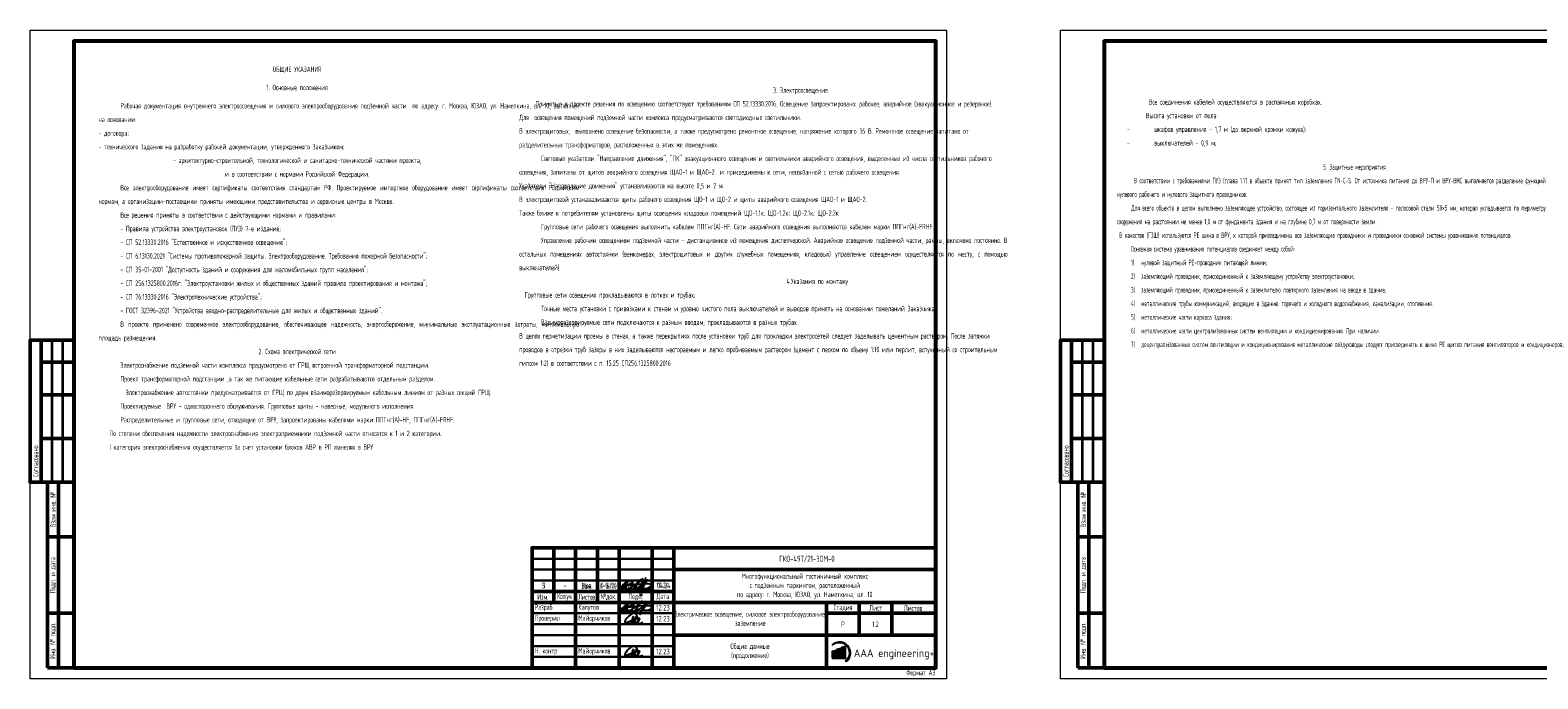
# Model space of a CAD drawing. Header units: millimetres. Extents: x -101899 to 582947, y -77476 to 345289.
# Tile 65 of 100: x 51139 to 120236, y 156781 to 186481. Entities that reach past the tile are written whole.
import ezdxf

# ---------------------------------------------------------------- set-up
doc = ezdxf.new("R2010")
doc.units = ezdxf.units.MM
doc.layers.add('A-____-NOTE-TEXT', color=5, linetype='Continuous', lineweight=5, true_color=0x0000ff)
doc.layers.add('pecat', color=7, linetype='Continuous')
doc.layers.add('текст', color=7, linetype='Continuous', lineweight=20)
doc.layers.add('ФОРМАТ', color=7, linetype='Continuous', lineweight=18)
doc.styles.add('$_Electrical_gost', font='cs_gost2304.shx', dxfattribs={"width": 0.8})
doc.styles.add('ЕСКД', font='cs_gost2304.shx', dxfattribs={"oblique": 15, "height": 2.5})
doc.styles.add('ЭН', font='GOST_Common.ttf')

# ---------------------------------------------------------------- blocks, each defined once
blk = doc.blocks.new('*U98')
at = {"layer": 'ФОРМАТ', "lineweight": 50}
for p, q in [((5, 155), (5, 90)), ((5, 145), (20, 145)), ((5, 130), (20, 130)), ((5, 110), (20, 110)), ((8, 65), (8, 90)), ((13, 5), (13, 90)), ((8, 30), (8, 65)), ((8, 65), (20, 65)), ((8, 5), (8, 30)), ((8, 30), (20, 30)), ((20, 5), (8, 5))]:
    blk.add_line(p, q, dxfattribs=at)
at = {"layer": 'ФОРМАТ', "lineweight": 35}
for p, q in [((10, 155), (10, 90)), ((14.84, 155), (14.84, 90)), ((8, 90), (20, 90)), ((8, 90), (20, 90))]:
    blk.add_line(p, q, dxfattribs=at)
at = {"layer": 'ФОРМАТ'}
blk.add_lwpolyline([(0, 297), (420, 297), (420, 0), (0, 0)], close=True, dxfattribs=at)
at = {"layer": 'ФОРМАТ', "lineweight": 53}
blk.add_lwpolyline([(20, 5), (415, 5), (415, 292), (20, 292)], close=True, dxfattribs=at)
at = {"layer": 'ФОРМАТ', "lineweight": 50}
blk.add_lwpolyline([(20, 90), (0, 90), (0, 155), (20, 155)], dxfattribs=at)
at = {"layer": 'ФОРМАТ', "lineweight": 15, "char_height": 2.5, "rotation": 90, "style": '$_Electrical_gost'}
for s, insert, width, attachment_point in [('\\pxl1,t1;Согласовано', (2.5, 90), 65, 4), ('Взам инв. №', (10.5, 77.5), 25, 5), ('Подп. и дата', (10.5, 47.5), 35, 5), ('Инв. № подп.', (10.5, 17.5), 25, 5)]:
    blk.add_mtext(s, dxfattribs=dict(at, insert=insert, width=width, attachment_point=attachment_point))
at = {"layer": 'ФОРМАТ', "lineweight": 15, "insert": (414.88, 2.5), "char_height": 2.5, "width": 50, "attachment_point": 6, "style": '$_Electrical_gost'}
blk.add_mtext('\\pxi2;Формат А3', dxfattribs=at)
blk = doc.blocks.new('А.Майорчиков')
at = {"layer": 'pecat', "color": 0, "linetype": 'ByBlock', "lineweight": -2}
for points in [[(9.15, 0.19), (6.53, 5.2), (2.48, 0.9), (9.34, 2.54), (8.41, 0.28), (10.98, 0.93)], [(4.13, 0.87), (4.88, 0.03), (6.46, 3.37), (6.66, 3.84)], [(7.72, 3.61), (6.35, 0.21), (6.57, 3.01), (6.66, 3.84)], [(7.72, 3.61), (7.56, 0.35), (8.6, 1.07), (9.07, 0.08), (9.15, 0.19)]]:
    blk.add_spline(points, degree=3, dxfattribs=at)
blk = doc.blocks.new('Штамп 3')
at = {"true_color": 0x504d51}
h = blk.add_hatch(color=251, dxfattribs=at)
h.dxf.hatch_style = 1
h.paths.add_polyline_path([(139.35, 8.01), (137.5, 7.53), (137.5, 4.41), (139.35, 4.41)])
h = blk.add_hatch(color=251, dxfattribs=at)
h.dxf.hatch_style = 1
h.paths.add_polyline_path([(137.54, 10.47, -1.033512), (143.66, 3.22), (144.25, 3.04, 1.014927)])
at = {"true_color": 0x4b2401}
h = blk.add_hatch(color=38, dxfattribs=at)
h.dxf.hatch_style = 1
h.paths.add_polyline_path([(141.51, 8.85), (139.66, 8.38), (139.66, 4.41), (141.51, 4.41)])
at = {"true_color": 0x139b48}
h = blk.add_hatch(color=114, dxfattribs=at)
h.dxf.hatch_style = 1
h.paths.add_polyline_path([(143.68, 9.85), (141.83, 9.38), (141.83, 4.41), (143.68, 4.41)])
at = {"linetype": 'ByBlock', "lineweight": 25}
blk.add_line((135, 0), (135, 0), dxfattribs=at)
at = {"color": 5, "ltscale": 100}
for points in [[(43.28, 27.38, 0.103904), (43.61, 26.69, 0.235071), (44.38, 26.28, 0.161521), (45.57, 26.81, 0.128808), (46.54, 27.99, 0.085182), (46.66, 28.82, 0.175378), (46.38, 29.61, 0.191596), (45.16, 29.94, 0.119018), (43.97, 29.48, 0.027118), (42.7, 28.54, 0.092445), (41.23, 26.84, 0.062634), (40.74, 25.89, 0.335684), (40.97, 25.21, 0.174698), (42.44, 25.15), (44.15, 25.89, 0.034647), (46.69, 27.31), (47.64, 28), (48.92, 29.08), (50.31, 30.49), (47.42, 26.46), (46.54, 25.39), (48.03, 27.11, -0.763325), (48.26, 27.01, -0.065177), (48.21, 26.72), (48.01, 26.02, 0.052351), (49.3, 26.83), (50.32, 27.69, 0.026697), (51.22, 28.47), (52.49, 29.48), (53.41, 30.32), (52.14, 28.45), (50.92, 26.96), (50.06, 25.73), (49.59, 24.51), (50.42, 26.7, -0.553862), (51.03, 26.84, 0.092612), (51.49, 26.49, 0.087518), (52.39, 26.36, 0.069253), (53.77, 26.75), (54.45, 27.11, 0.092964), (55.08, 27.61, 0.484334), (54.76, 28.29, 0.050486), (53.71, 28.47, 0.039715), (52.14, 28.45), (49.26, 28.25), (47.98, 28.16), (43.93, 27.58), (40.97, 26.99), (40.04, 26.73, 0.32462), (39.87, 26.35, 0.275801), (40.35, 26.05), (42.4, 25.92), (46.49, 26.17), (48.37, 26.19), (50.82, 26.22), (52.6, 26.25), (55.53, 26.2)], [(41.88, 27.72, 0.186939), (44.01, 29.4, 0.016559), (42.83, 26.04, -0.458633), (41.69, 25.89, -0.463695), (41.8, 26.56), (43.59, 27.58), (46.05, 29.06)]]:
    blk.add_lwpolyline(points, format="xyb", dxfattribs=at)
at = {"color": 251, "true_color": 0x504d51}
blk.add_lwpolyline([(137.5, 4.41), (139.35, 4.41), (139.35, 8.01), (137.5, 7.53)], close=True, dxfattribs=at)
blk.add_lwpolyline([(137.54, 10.47, -1.033512), (143.66, 3.22), (144.25, 3.04, 1.014927), (137.54, 10.47)], format="xyb", dxfattribs=at)
at = {"color": 38, "true_color": 0x4b2401}
blk.add_lwpolyline([(139.66, 4.41), (141.51, 4.41), (141.51, 8.85), (139.66, 8.38)], close=True, dxfattribs=at)
at = {"color": 114, "true_color": 0x139b48}
blk.add_lwpolyline([(141.83, 4.41), (143.68, 4.41), (143.68, 9.85), (141.83, 9.38)], close=True, dxfattribs=at)
at = {"layer": 'A-____-NOTE-TEXT'}
for points, knots in [([(48.75, 37.09), (48.7, 37.05), (48.57, 36.95), (48.63, 36.52), (48.59, 36.03), (49.14, 35.51), (49.57, 35.95), (49.51, 36.46), (49.47, 37.89), (49.46, 36.19), (49.63, 35.67), (49.68, 35.38), (49.27, 35.28), (50.23, 36.8), (50.37, 37.75), (50.97, 39.29), (50.92, 41.89), (49.94, 39.75), (50.01, 38.17), (49.88, 35.84), (50.17, 34.09), (50.27, 33.12), (49.99, 32.66), (49.36, 34.06), (49.38, 34.61), (49.34, 35.4), (50.05, 35.34), (50.78, 36.08), (51.39, 37.28), (51.82, 38.53), (52.18, 39.71), (52.33, 40.51), (51.91, 41.77), (51.4, 38.97), (51.25, 37.73), (50.74, 35.55), (50.86, 34.63), (50.91, 34.28)], [0, 0, 0, 0, 0.171393, 0.462094, 1.155737, 1.720369, 2.134476, 2.581555, 3.413728, 4.727463, 4.955197, 5.268252, 5.386123, 5.974734, 8.275816, 9.709852, 11.379458, 12.738559, 14.08585, 16.758326, 19.400492, 19.4584, 19.701898, 20.658885, 22.005926, 22.211787, 22.746414, 23.520346, 25.302356, 26.708962, 27.532365, 28.93512, 29.430518, 30.452004, 33.845551, 35.598043, 36.6598, 36.6598, 36.6598, 36.6598]), ([(44.53, 39.28), (44.49, 39.43), (44.4, 39.78), (44.11, 39.68), (43.84, 39.45), (43.63, 39.23), (43.58, 38.99), (43.67, 38.54), (43.83, 38.88), (43.61, 39.2), (43.45, 39.01), (43.3, 38.55), (43.18, 38.23), (43.08, 37.93), (43.03, 37.52), (42.98, 37.09), (42.91, 36.62), (42.96, 36.22), (43.17, 35.89), (43.48, 35.7), (43.74, 35.95), (43.88, 36.08)], [0, 0, 0, 0, 0.00156145, 0.00237391, 0.00318637, 0.00426225, 0.00533812, 0.00576408, 0.00720477, 0.00786618, 0.00889718, 0.00992817, 0.01103358, 0.01213898, 0.01353242, 0.01492586, 0.01652142, 0.01811698, 0.01894265, 0.01976832, 0.02164005, 0.02164005, 0.02164005, 0.02164005]), ([(44.33, 37.12), (44.34, 36.99), (44.39, 36.61), (44.46, 36.08), (44.5, 35.72), (44.52, 35.51), (44.45, 35.73), (44.39, 36.07), (44.41, 36.29), (44.58, 36.24), (44.82, 36.11), (45.03, 36.08), (45.22, 36.26), (45.35, 36.56), (45.44, 36.91), (45.38, 36.75), (45.33, 36.42), (45.33, 36.24), (45.46, 36.06), (45.66, 35.94), (45.87, 35.9), (46.09, 35.95), (46.27, 36.07), (46.39, 36.24), (46.45, 36.44), (46.49, 36.8), (46.47, 36.56), (46.49, 36.24), (46.53, 36.04), (46.62, 35.87), (46.81, 35.79), (47.06, 35.82), (47.27, 35.92), (47.4, 36.07), (47.48, 36.24), (47.53, 36.42), (47.56, 36.6), (47.58, 36.79), (47.57, 36.99), (47.51, 37.17), (47.4, 37.33), (47.22, 37.47), (47, 37.39), (46.85, 37.11), (46.88, 36.89), (46.89, 36.76)], [0, 0, 0, 0, 0.00129405, 0.00258809, 0.00323512, 0.00420565, 0.00547717, 0.00607914, 0.0066811, 0.00758406, 0.00823518, 0.00880474, 0.0093743, 0.01024675, 0.01089139, 0.01218066, 0.01264098, 0.01336454, 0.01415422, 0.01479727, 0.01544031, 0.01613694, 0.01683356, 0.01735602, 0.01787849, 0.01835135, 0.01966146, 0.0200997, 0.02060927, 0.02137362, 0.02213797, 0.02294275, 0.02354633, 0.0242984, 0.02484929, 0.02540017, 0.02595105, 0.02656826, 0.02718548, 0.0278027, 0.02841992, 0.02901094, 0.02976194, 0.0305756, 0.03182741, 0.03182741, 0.03182741, 0.03182741])]:
    blk.add_open_spline(points, degree=3, knots=knots, dxfattribs=at)
at = {"layer": 'ФОРМАТ', "lineweight": 30}
for p, q in [((0, 50), (65, 50)), ((0, 45), (65, 45)), ((0, 40), (65, 40)), ((0, 25), (65, 25)), ((0, 20), (65, 20)), ((0, 15), (65, 15)), ((0, 10), (65, 10)), ((0, 5), (65, 5))]:
    blk.add_line(p, q, dxfattribs=at)
at = {"layer": 'ФОРМАТ', "lineweight": 50}
for p, q in [((10, 55), (10, 30)), ((20, 0), (20, 55)), ((30, 55), (30, 30)), ((40, 0), (40, 55)), ((55, 55), (55, 0)), ((65, 0), (65, 55)), ((65, 45), (185, 45)), ((0, 35), (65, 35)), ((0, 30), (185, 30)), ((135, 30), (135, 0)), ((150, 15), (150, 30)), ((164.88, 30), (164.88, 15)), ((135, 25), (185, 25)), ((65, 15), (185, 15))]:
    blk.add_line(p, q, dxfattribs=at)
at = {"layer": 'ФОРМАТ', "lineweight": 15}
blk.add_line((150, 30), (135, 30), dxfattribs=at)
at = {"layer": 'ФОРМАТ', "lineweight": 50}
blk.add_lwpolyline([(185, 0), (0, 0), (0, 55), (185, 55)], close=True, dxfattribs=at)
at = {"color": 5, "ltscale": 100, "xscale": 0.96, "yscale": 0.96, "zscale": 0.96}
for p in [(40.23, 20), (40.23, 5)]:
    blk.add_blockref('А.Майорчиков', p, dxfattribs=at)
at = {"insert": (147.49, 8.5), "char_height": 3.5, "attachment_point": 1, "style": 'ЭН'}
blk.add_mtext('AAA engineering+', dxfattribs=at)
at = {"layer": 'текст', "char_height": 2.5, "style": '$_Electrical_gost'}
for s, insert, width, attachment_point in [('{\\H1.125x;ГКО-497/21-ЭОМ-0}', (113.3, 50), 34.3745, 4), ('Многофункциональный гостиничный комплекс\\Pс подземным паркингом, расположенный\\Pпо адресу: г. Москва, ЮЗАО, ул. Наметкина, вл. 10', (125, 37.5), 109.4637, 5), ('-', (14.48, 39.38), 2.8011, 1), ('Зам.', (22.74, 37.41), 5.9535, 4), ('{\\W0.7;0-16/10}', (31.1, 37.51), 7.9811, 4), (' Разраб', (0, 27.5), 20, 4), ('Изм.', (5, 32.5), 10, 5), ('{\\T0.9;Кол.уч.}', (15, 32.5), 10, 5), ('{\\T0.9;Листов}', (25, 32.5), 10, 5), (' Калутов', (20, 27.5), 20, 4), ('№док.', (35, 32.5), 10, 5), ('Подп.', (47.5, 32.5), 15, 5), ('Дата', (60, 32.5), 10, 5), ('{\\W0.9;12.23}', (60, 27.5), 10, 5), ('Стадия', (142.5, 27.5), 15, 5), ('Лист', (157.5, 27.5), 15, 5), ('Листов', (174.63, 27.37), 20, 5), (' Проверил', (0, 22.5), 20, 4), (' Майорчиков', (20, 22.5), 20, 4), ('{\\W0.9;12.23}', (60, 22.5), 10, 5), ('Электрическое освещение, силовое электрооборудование,\\Pзаземление', (100, 22.58), 70, 5), ('Р', (142.5, 20), 15, 5), (' Н. контр', (0, 7.5), 20, 4), (' Майорчиков', (20, 7.5), 20, 4), ('{\\W0.9;12.23}', (60, 7.5), 10, 5)]:
    blk.add_mtext(s, dxfattribs=dict(at, insert=insert, width=width, attachment_point=attachment_point))
at = {"layer": 'текст', "char_height": 2.5, "attachment_point": 1, "style": '$_Electrical_gost'}
for s, width, insert in [('\\pxsm1.5;5', 2.5, (4.66, 38.96)), ('\\pxsm1.5;10.24', 5.8481, (57.1, 39.14))]:
    blk.add_mtext_dynamic_manual_height_columns(s, width=width, gutter_width=1000, heights=[0], dxfattribs=dict(at, insert=insert))

msp = doc.modelspace()

# ---------------------------------------------------------------- linework, layer by layer
at = {"color": 5, "ltscale": 100}
for points in [[(78422.7, 161015.7, 0.103904), (78455.8, 160946.9, 0.2350713), (78533.2, 160906.4, 0.1615215), (78652.1, 160958.8, 0.1288083), (78748.7, 161076.6, 0.0851825), (78761.3, 161159.7, 0.1753776), (78733.1, 161238.9, 0.1915956), (78611.3, 161272.1, 0.1190184), (78491.7, 161225.8, 0.0271183), (78365.4, 161132.4, 0.0924447), (78218, 160961.9, 0.0626343), (78169.6, 160867.1, 0.3356843), (78192.4, 160799.3, 0.1746984), (78339.3, 160792.5), (78510.5, 160866.9, 0.0346471), (78764.2, 161008.7), (78859.4, 161078.1), (78986.9, 161186.4), (79126.4, 161327.4), (78837.1, 160923.5), (78748.8, 160817.4), (78897.6, 160989, -0.7633251), (78921.2, 160979.1, -0.0651771), (78915.8, 160949.7), (78896, 160879.9, 0.052351), (79025.2, 160961.3), (79127.2, 161046.6, 0.0266965), (79217.4, 161125.3), (79344.2, 161226.3), (79436.5, 161310.3), (79309.6, 161122.9), (79186.7, 160973.5), (79101.3, 160851.3), (79054.6, 160729.1), (79137.6, 160947.7, -0.5538621), (79197.9, 160962.3, 0.0926124), (79243.7, 160927.2, 0.0875177), (79333.8, 160914.4, 0.0692528), (79472.6, 160952.5), (79540.3, 160988.5, 0.092964), (79603.3, 161038.5, 0.4843344), (79571.5, 161106.9, 0.0504862), (79466.3, 161125.1, 0.0397149), (79309.6, 161122.9), (79021.4, 161103), (78892.9, 161093.9), (78488.2, 161036), (78192.4, 160977), (78099.2, 160950.6, 0.3246198), (78082.5, 160913, 0.2758008), (78129.7, 160882.5), (78334.7, 160870.3), (78743.9, 160894.5), (78932.2, 160897), (79177, 160900.2), (79355.1, 160902.6), (79648.4, 160897.6)], [(78282.9, 161050.3, 0.1869387), (78495.9, 161217.8, 0.0165586), (78378.5, 160881.6, -0.4586332), (78264, 160866.6, -0.4636946), (78275.3, 160934), (78453.9, 161035.7), (78700.4, 161183.5)]]:
    msp.add_lwpolyline(points, format="xyb", dxfattribs=at)

# ---------------------------------------------------------------- block references
at = {"xscale": 100, "yscale": 100, "zscale": 100}
for name, p in [('*U98', (51138.6, 156781.1)), ('*U98', (98358.2, 156781.1)), ('Штамп 3', (74139, 157281.1))]:
    msp.add_blockref(name, p, dxfattribs=at)

# ---------------------------------------------------------------- texts
at = {"layer": 'текст', "color": 7, "char_height": 250, "attachment_point": 1, "style": '$_Electrical_gost'}
for s, insert, width in [('\\pxqc;ОБЩИЕ УКАЗАНИЯ\\P\\pql;\\P\\pqc;1. Основные положения\\P{\\C1;\\P\\pi4,sm1.5,qj;\\C0;Рабочая документация внутреннего электроосвещения и силового электрооборудования подземной части  по адресу: \\C256;г. Москва, ЮЗАО, ул. Наметкина, вл. 10\\C0;, выполнен на основании: \\C1;\\P\\pi0,q*;\\C0;- договора;\\P- технического задания на разработку рабочей документации, утвержденного Заказчиком;\\P}- архитектурно-строительной, технологической и санитарно-технической частями проекта,\\Pи в соответствии с нормами Российской Федерации. \\P\\pi4,qj;Все электрооборудование имеет сертификаты соответствия стандартам РФ. Проектируемое импортное оборудование имеет сертификаты соответствия Российским нормам, а организации-поставщики приняты имеющими представительства и сервисные центры в Москве.\\P\\pq*;Все решения приняты в соответствии с действующими нормами и правилами:\\P- Правила устройства электроустановок (ПУЭ) 7-е издание;\\P- СП 52.13330.2016 "Естественное и искусственное освещение";\\P- СП 6.13130.2021 "Системы противопожарной защиты. Электрооборудование. Требования пожарной безопасности";\\P- СП 35-01-2001 "Доступность зданий и сооружения для маломобильных групп населения";\\P- СП 256.1325800.2016г. "Электроустановки жилых и общественных зданий правила проектирования и монтажа";\\P- СП 76.13330.2016 "Электротехнические устройства";\\P- ГОСТ 32396-2021 "Устройства вводно-распределительные для жилых и общественных зданий".\\P\\pqj;В проекте применено современное электрооборудование, обеспечивающее надежность, энергосбережение, минимальные эксплуатационные затраты, минимальную площадь размещения. \\P\\pi0,qc;2. Схема электрической сети\\P\\pi4,qj;Электроснабжение подземной части комплекса предусмотрено от ГРЩ встроенной трансформаторной подстанции.\\PПроект трансформаторной подстанции ,а так же питающие кабельные сети разрабатываются отдельным разделом.\\P\\pi2,q*;      Электроснабжение автостоянки предусматривается от ГРЩ по двум взаиморезервируемым кабельным линиям от разных секций ГРЩ.{\\C0;\\P\\pi2.8167,l1.1833,a0.83333,qj,t5.0833,10,16.083,20.667,25.5,26.917,30.167,35.25;Проектируемые  ВРУ - одностороннего обслуживания. Групповые щиты - навесные, модульного исполнения.\\P\\pi4,l0,a0.25,tz;Распределительные и групповые сети, отходящие от ВРУ, запроектированы кабелями марки ППГнг(А)-HF, ППГнг(А)-FRHF.\\P}По степени обеспечения надежности электроснабжения электроприемники подземной части относятся к 1 и 2 категории. \\PI категория электроснабжения осуществляется за счет установки блоков АВР в РП панелях в ВРУ ^I', (54272.7, 184815.6), 18204.791), ('\\P\\pxa0.25,sm1.5;                                                                                              3. Электроосвещение. \\P      {\\C0;Принятые в проекте решения по освещению соответствуют требованиям СП 52.13330.2016. Освещение запроектировано: рабочее, аварийное (эвакуационное и резервное).\\P\\pi4,qj;}Для  освещения помещений подземной части комлекса предусматриваются светодиодные светильники.\\P{\\C0;В электрощитовых,  выполнено освещение безопасности, а также предусмотрено ремонтное освещение, напряжение которого 36 В. Ремонтное освещение запитано от разделительных трансформаторов, расположенных в этих же помещениях.\\P\\pi0;} {\\C0;  ^IСветовые указатели "Направление движения", "ПК" эвакуационного освещения и светильники аварийного освещения, выделенные из числа светильников рабочего освещения, запитаны от щитов аварийного освещения ЩАО-1 и ЩАО-2  и присоединены к сети, несвязанной с сетью рабочего освещения.\\P\\pi4;}Указатели "Направление движения" устанавливаются на высоте 0,5 и 2 м.\\PВ электрощитовой устанаваливаются щиты рабочего освещения ЩО-1 и ЩО-2 и щиты аварийного освещения ЩАО-1 и ЩАО-2.\\P\\pi0,q*;Также ближе к потребителям установлены щиты освещения кладовых помещений ЩО-1.1к; ЩО-1.2к; ЩО-2.1к; ЩО-2.2к\\P\\pi4,qj;{\\C0;Групповые сети рабочего освещения выполнить кабелем ППГнг(А)-HF. Сети аварийного освещения выполняются кабелем марки ППГнг(А)-FRHF.}\\PУправление рабочим освещением подземной части - дистанционное из помещения диспетчерской{\\C0;.} Аварийное освещение подземной части, рампы, включено постоянно. В остальных помещениях автостоянки (венкамерах, электрощитовых и других служебных помещениях, кладовых) управление освещением осуществляется по месту, с помощью выключателей).\\P\\pi0,b0.25;                                                                                                   4.Указания по монтажу\\P  Г{\\C0;рупповые сети освещения прокладываются в лотках и трубах;\\P\\pi4;\\H0.99996x;\\C7;Точные места установки с привязками к стенам и уровню чистого пола выключателей и выводов принять на основании пожеланий Заказчика. \\P\\H1.00004x;Взаиморезервируемые сети подключаются к разным вводам, прокладываются в разных трубах.\\P\\pi0,q*;\\H1.0001x;В целях герметизации проемы в стенах, а также перекрытиях после установки труб для прокладки электросетей следует заделывать цементным раствором. После затяжки проводов в отрезки труб зазоры в них заделываются несгораемым и легко пробиваемым раствором (цемент с песком по объему 1:10 или перлит, вспученный со строительным гипсом 1:2) \\C0;в соответствии с п. 15.25 СП256.1325800.2016}', (73553.3, 184279.5), 18496.688), ('\\pxi4,b0.25,a0.25,sm1.5,qj;{\\H1.0001x;\\C1;\\P\\C7;Все соединения кабелей осуществляются в распаячных коробках.\\P\\pi0;       Высота установки от пола:\\P-^I  шкафов управления - 1,7 м (до верхней кромки кожуха);\\P-^I  выключателей - 0,9 м; }', (101409.9, 183946.8), 9783.1), ('\\pxa0.25,sm1.5,qj;\\P                                                                                       5. Защитные мероприятия\\P       В соответствии с требованиями ПУЭ (глава 1.7) в объекте принят тип заземления TN-С-S. От источника питания до ВРУ-П и ВРУ-ВНС выполняется разделение функций нулевого рабочего и нулевого защитного проводников. \\P      {\\A1;Для всего объекта в целом выполнено заземляющее устройство, состоящее из горизонтального заземлителя - полосовой стали 50×5 мм, которая укладывается по периметру сооружения на расстоянии не менее 1,0 м от фундамента здания и на глубине 0,7 м от поверхности земли.\\P\\pi4;} В качестве (ГЗШ) используется РЕ шина в ВРУ, к которой присоединены все заземляющие проводники и проводники основной системы уравнивания потенциалов. \\P\\pi2.9542,t5.0833,10,16.083,20.667,25.5,26.917,30.167,35.25;Основная система уравнивания потенциалов соединяет между собой{\\C0;:\\P}1)^Iнулевой защитный РЕ-проводник питающей линии;\\P2)^Iзаземляющий проводник, присоединенный к заземляющему устройству электроустановки;\\P3)^Iзаземляющий проводник, присоединенный к заземлителю повторного заземления на вводе в здание;\\P4)^Iметаллические трубы коммуникаций, входящих в здание: горячего и холодного водоснабжения, канализации, отопления.\\P5)^Iметаллические части каркаса здания;\\P6)^Iметаллические части централизованных систем вентиляции и кондиционирования. При наличии \\P7)^Iдецентрализованных систем вентиляции и кондиционирования металлические воздуховоды следует присоединять к шине РЕ щитов питания вентиляторов и кондиционеров;\\P\\pi0,tz;\\P{\\C0;\\P\\P\\pi4;^I}', (100939.2, 180970.2), 18496.688)]:
    msp.add_mtext(s, dxfattribs=dict(at, insert=insert, width=width))
at = {"layer": 'текст', "char_height": 250, "attachment_point": 1, "style": '$_Electrical_gost'}
for s, width, insert in [('\\pxsm1.5;3', 250, (74593.4, 161176.8)), ('\\pxsm1.5;04.24', 689.829, (79866.1, 161176.8))]:
    msp.add_mtext_dynamic_manual_height_columns(s, width=width, gutter_width=1000, heights=[0], dxfattribs=dict(at, insert=insert))
at = {"layer": 'текст', "char_height": 250}
for s, insert, width, attachment_point, style in [('-', (75580.9, 161173.7), 250, 1, '$_Electrical_gost'), ('Нов.', (76428.7, 161054.1), 455.157, 4, '$_Electrical_gost'), ('{\\W0.7;0-3/24}', (77298.8, 161055.1), 732.11, 4, '$_Electrical_gost'), ('1.2', (89882.8, 159281.1), 1487.511, 5, '$_Electrical_gost'), ('{\\Q0;\\W0.8;Общие данные\\P(продолжение)}', (84127.5, 158031.1), 6693.487, 5, 'ЕСКД')]:
    msp.add_mtext(s, dxfattribs=dict(at, insert=insert, width=width, attachment_point=attachment_point, style=style))

doc.saveas('drawing.dxf')
